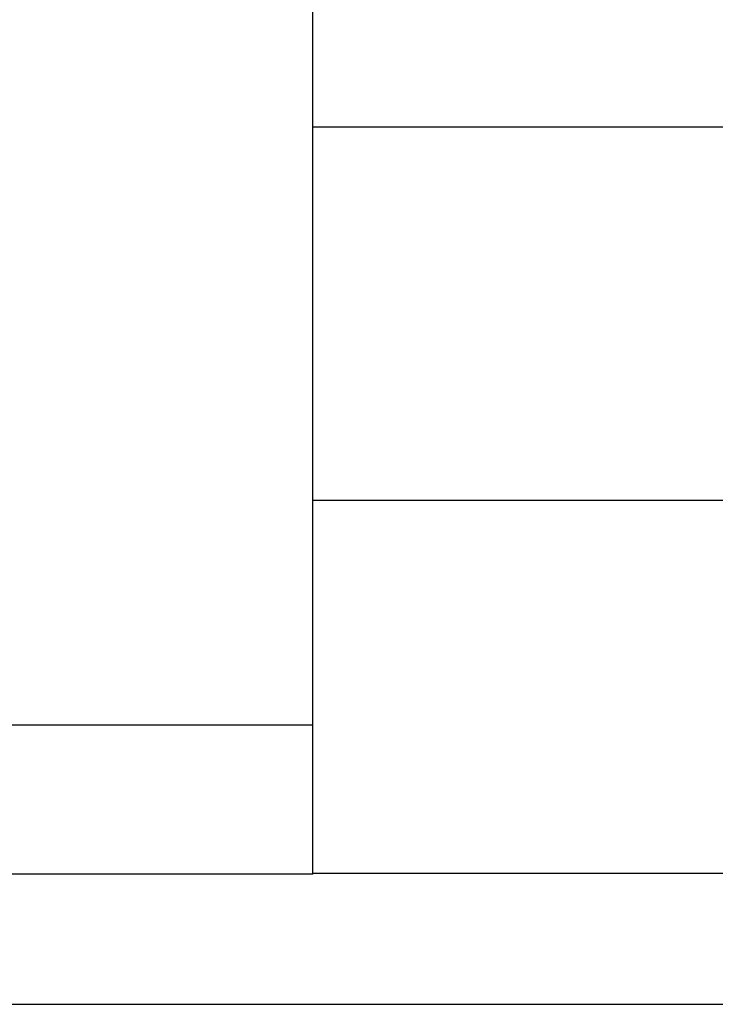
# Model space of a CAD drawing. Header units: millimetres. Extents: x -7 to 264, y -110 to -29.
# Tile 4 of 41: x 185.06 to 187.85, y -92.59 to -88.63. Entities that reach past the tile are written whole.
import ezdxf

# ---------------------------------------------------------------- set-up
doc = ezdxf.new("R2010")
doc.units = ezdxf.units.MM
doc.header["$LTSCALE"] = 0.15
doc.layers.add('2', color=7, linetype='CONTINUOUS', true_color=0xffffff)
doc.layers.add('OUT', color=3, linetype='CONTINUOUS')

msp = doc.modelspace()

# ---------------------------------------------------------------- linework, layer by layer
at = {"layer": '2', "color": 0, "linetype": 'Continuous'}
for p, q in [((178.4343, -91.4656), (186.2343, -91.4656)), ((186.2343, -92.0656), (178.4343, -92.0656))]:
    msp.add_line(p, q, dxfattribs=at)
at = {"layer": 'OUT', "color": 0}
for p, q in [((186.2343, -92.0656), (186.2343, -68.662)), ((186.2343, -89.062), (196.7802, -89.062)), ((186.2343, -90.562), (196.7802, -90.562)), ((186.2343, -92.062), (214.0343, -92.062)), ((133.8544, -92.5888), (264.1343, -92.5888))]:
    msp.add_line(p, q, dxfattribs=at)

doc.saveas('drawing.dxf')
